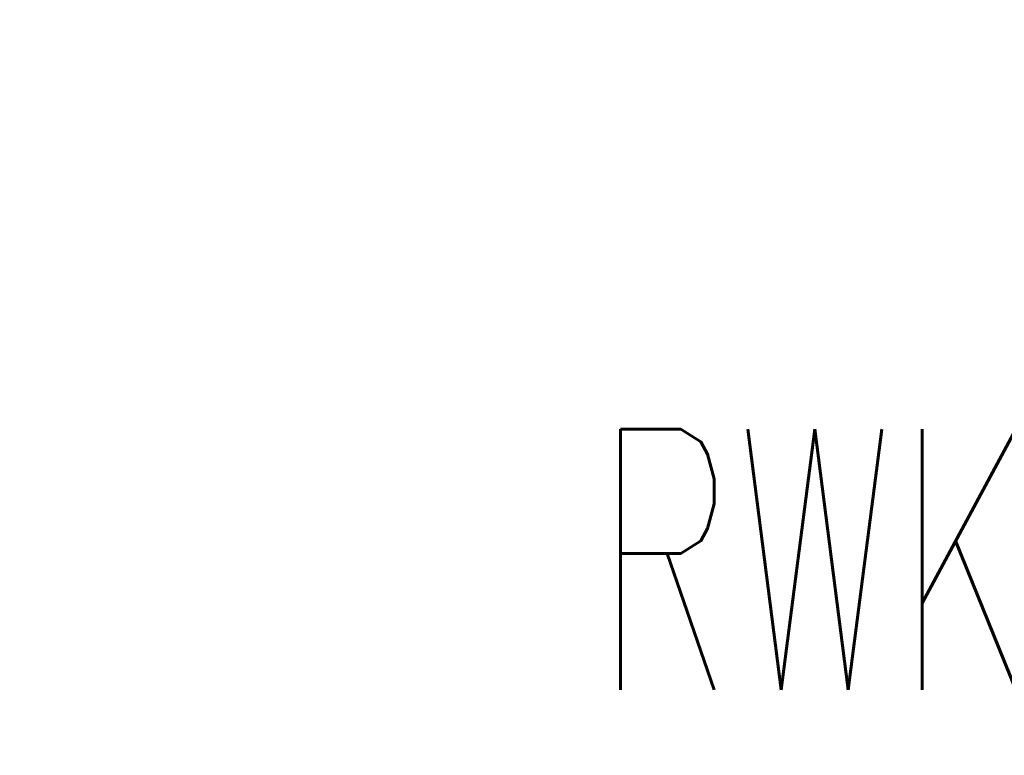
# Model space of a CAD drawing. Header units: millimetres. Extents: x -7955266 to 72030, y -46136 to 9299934.
# Tile 156 of 203: x -5112548 to -5111793, y 6627128 to 6627693. Entities that reach past the tile are written whole.
import ezdxf

# ---------------------------------------------------------------- set-up
doc = ezdxf.new("R2010")
doc.units = ezdxf.units.MM
doc.header["$LTSCALE"] = 10
doc.layers.add('IE_urzadzenia_nr_obw', color=94, linetype='Continuous', lineweight=20)
doc.styles.add('ROMANS', font='romans.shx', dxfattribs={"width": 0.8})

msp = doc.modelspace()

# ---------------------------------------------------------------- texts
at = {"layer": 'IE_urzadzenia_nr_obw', "style": 'ROMANS', "width": 0.6}
msp.add_text('RWK/QKL14', height=200, dxfattribs=at).set_placement((-5112107.8, 6627178.69, 0))

doc.saveas('drawing.dxf')
